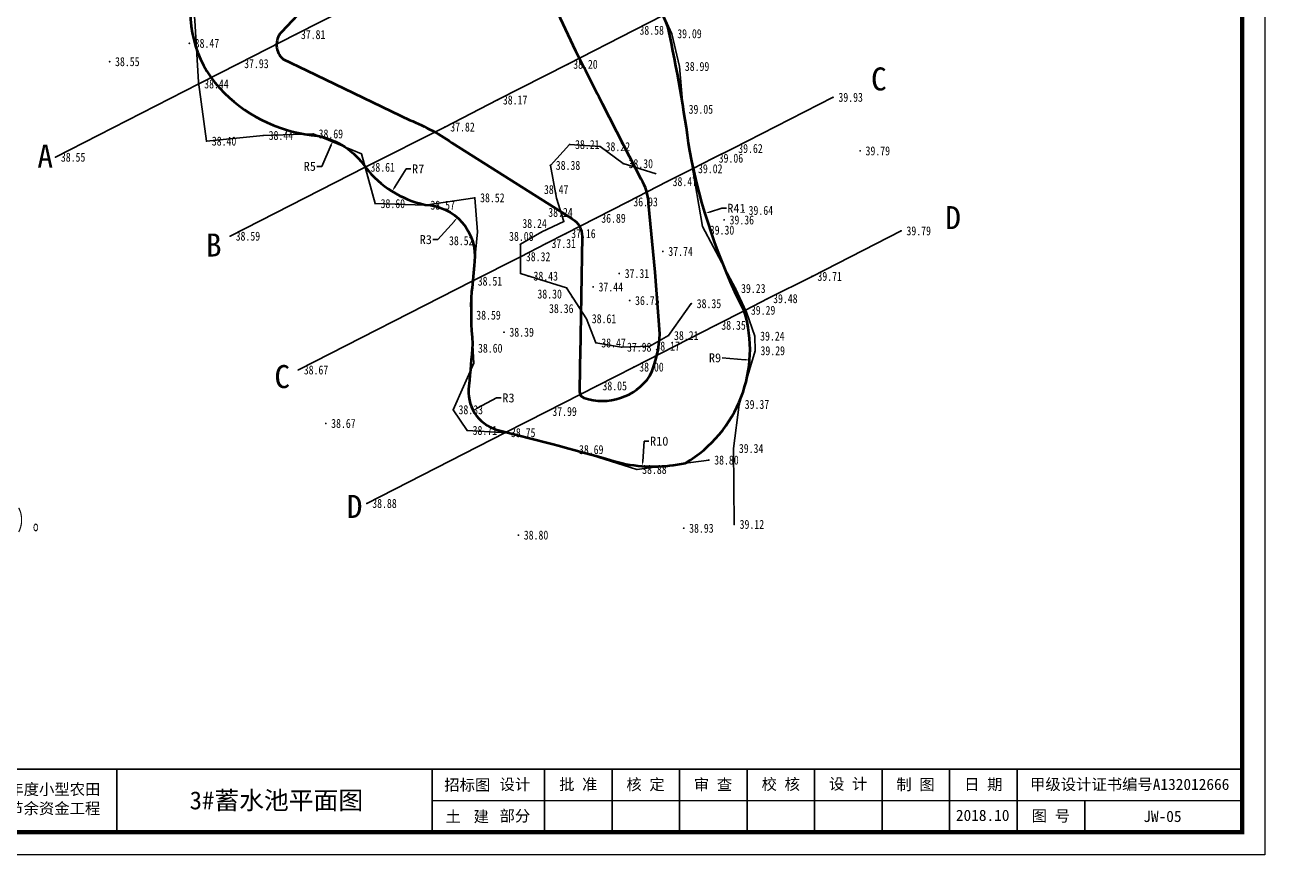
# Model space of a CAD drawing. Extents: x 555481 to 559434, y 3811529 to 3812446.
# Tile 6 of 37: x 555976 to 556060, y 3811689 to 3811744. Entities that reach past the tile are written whole.
import ezdxf
from ezdxf.enums import TextEntityAlignment as Align

# ---------------------------------------------------------------- set-up
doc = ezdxf.new("R2010")
doc.units = 0
doc.header["$LTSCALE"] = 0.5
doc.header["$PDSIZE"] = 0.2
doc.layers.get('0').update_dxf_attribs({"linetype": 'CONTINUOUS'})
doc.layers.get('Defpoints').update_dxf_attribs({"linetype": 'CONTINUOUS'})
for name, color, linetype in [('DMTZ', 8, 'CONTINUOUS'), ('GCD', 1, 'CONTINUOUS'), ('SXSS', 5, 'CONTINUOUS')]:
    doc.layers.add(name, color=color, linetype=linetype)
for name, color, linetype, lineweight in [('堤脚线', 2, 'CONTINUOUS', 40), ('文字', 7, 'CONTINUOUS', 13), ('标注半径', 7, 'CONTINUOUS', 40), ('设计断面', 4, 'CONTINUOUS', 40)]:
    doc.layers.add(name, color=color, linetype=linetype, lineweight=lineweight)
doc.styles.add('hz-e', font='hztxt_e.shx', dxfattribs={"width": 0.7, "height": 40, "bigfont": 'hztxt.shx'})
doc.styles.add('LYJFS', font='times.ttf', dxfattribs={"width": 0.7})
doc.styles.get("Standard").update_dxf_attribs({"font": 'rs.shx', "bigfont": 'hztxt.shx'})
doc.styles.add('宋体', font='txt')
doc.styles.add('正等线体', font='simhei.ttf')
doc.linetypes.add('10411', pattern='A,2,[150,AAA.SHX,S=1,R=0,X=0,Y=1],2,[151,AAA.SHX,S=1,R=0,X=0,Y=3],1e-11', length=4)
doc.dimstyles.get("Standard").update_dxf_attribs({"dimtxt": 0.18, "dimasz": 0.18, "dimexe": 0.18, "dimexo": 0.0625, "dimgap": 0.09, "dimtad": 0, "dimtih": 1, "dimtoh": 1, "dimdec": 4, "dimzin": 0, "dimdsep": 46, "dimtxsty": 'Standard', "dimcen": 0.09, "dimadec": 0, "dimazin": 0, "dimtfac": 1, "dimtdec": 4, "dimtofl": 0, "dimtmove": 0, "dimatfit": 3, "dimfxl": 0, "dimtolj": 1, "dimtzin": 0, "dimarcsym": 0})

# ---------------------------------------------------------------- blocks, each defined once
blk = doc.blocks.new('GC200')
at = {"linetype": 'Continuous', "const_width": 0.2, "flags": 128}
blk.add_lwpolyline([(-0.1, 0, 1), (0.1, 0, 1)], format="xyb", close=True, dxfattribs=at)
blk = doc.blocks.new('tk')
at = {"lineweight": 0}
for p, q in [((4200, 2970), (4200, 0)), ((4150, 120), (2350, 120)), ((4200, 0), (0, 0))]:
    blk.add_line(p, q, dxfattribs=at)
for p, q in [((1650, 190), (1650, 50)), ((2350, 190), (2350, 50)), ((2600, 190), (2600, 50)), ((2750, 190), (2750, 50)), ((2900, 190), (2900, 50)), ((3050, 190), (3050, 50)), ((3200, 190), (3200, 50)), ((3350, 190), (3350, 50)), ((3500, 190), (3500, 50)), ((3650, 190), (3650, 50)), ((3800, 120), (3800, 50))]:
    blk.add_line(p, q)
at = {"lineweight": 0, "const_width": 10}
blk.add_lwpolyline([(250, 2920), (4150, 2920), (4150, 50), (250, 50)], close=True, dxfattribs=at)
at = {"lineweight": 0, "const_width": 4}
blk.add_lwpolyline([(4150, 190), (250, 190)], dxfattribs=at)
at = {"style": 'LYJFS'}
for s, p in [('招标图', (2428.3, 155)), ('土   建', (2428.3, 85))]:
    blk.add_text(s, height=25, dxfattribs=at).set_placement(p, align=Align.MIDDLE_CENTER)
at = {"char_height": 25, "attachment_point": 5, "style": '宋体'}
for s, insert in [('设计', (2534, 155)), ('批 准', (2675, 155)), ('核 定', (2824.4, 154.7)), ('审 查', (2974.3, 154.7)), ('校 核', (3124.7, 155.4)), ('设 计', (3274.7, 155.9)), ('制 图', (3424.2, 154.8)), ('日 期', (3575, 155)), ('甲级设计证书编号A132012666', (3900, 155)), ('部分', (2534, 85)), ('2018.10', (3573.4, 87.3)), ('图 号', (3725, 85))]:
    blk.add_mtext(s, dxfattribs=dict(at, insert=insert))
blk = doc.blocks.new('tk1')
at = {"color": 0}
blk.add_blockref('tk', (0, 0), dxfattribs=at)
at = {"style": '宋体'}
for s, p in [('贾汪区2018年度小型农田', (1425.7, 146)), ('水利重点县节余资金工程', (1425.4, 103.5))]:
    blk.add_text(s, height=25, dxfattribs=at).set_placement(p, align=Align.MIDDLE)
blk = doc.blocks.new('*D65')
at = {"layer": 'Defpoints', "color": 0, "linetype": 'Continuous', "transparency": 16777216}
for p in [(556015.226, 3811722.429), (556023.989, 3811721.743)]:
    blk.add_point(p, dxfattribs=at)
at = {"layer": '标注半径', "color": 0, "linetype": 'Continuous', "lineweight": -2, "transparency": 16777216}
blk.add_line((556022.166, 3811721.886), (556023.69, 3811721.767), dxfattribs=at)
at = {"layer": '标注半径', "color": 0, "linetype": 'Continuous', "transparency": 16777216}
blk.add_solid([(556023.694, 3811721.817), (556023.686, 3811721.717), (556023.989, 3811721.743)], dxfattribs=at)
at = {"layer": '标注半径', "color": 0, "linetype": 'Continuous', "lineweight": -3, "transparency": 16777216, "insert": (556021.684, 3811721.886), "char_height": 0.6, "attachment_point": 5, "style": '宋体'}
blk.add_mtext('\\A1;R9', dxfattribs=at)
blk = doc.blocks.new('*D66')
at = {"layer": 'Defpoints', "color": 0, "linetype": 'Continuous', "transparency": 16777216}
for p in [(556007.901, 3811719.63), (556005.557, 3811718.387)]:
    blk.add_point(p, dxfattribs=at)
at = {"layer": '标注半径', "color": 0, "linetype": 'Continuous', "lineweight": -2, "transparency": 16777216}
for p, q in [((556007.114, 3811719.213), (556005.822, 3811718.527)), ((556007.436, 3811719.213), (556007.114, 3811719.213))]:
    blk.add_line(p, q, dxfattribs=at)
at = {"layer": '标注半径', "color": 0, "linetype": 'Continuous', "transparency": 16777216}
blk.add_solid([(556005.799, 3811718.572), (556005.846, 3811718.483), (556005.557, 3811718.387)], dxfattribs=at)
at = {"layer": '标注半径', "color": 0, "linetype": 'Continuous', "lineweight": -3, "transparency": 16777216, "insert": (556007.915, 3811719.213), "char_height": 0.6, "attachment_point": 5, "style": '宋体'}
blk.add_mtext('\\A1;R3', dxfattribs=at)
blk = doc.blocks.new('*D67')
at = {"layer": 'Defpoints', "color": 0, "linetype": 'Continuous', "transparency": 16777216}
for p in [(556017.569, 3811724.777), (556016.845, 3811714.667)]:
    blk.add_point(p, dxfattribs=at)
at = {"layer": '标注半径', "color": 0, "linetype": 'Continuous', "lineweight": -2, "transparency": 16777216}
for p, q in [((556016.964, 3811716.329), (556016.867, 3811714.966)), ((556017.264, 3811716.329), (556016.964, 3811716.329))]:
    blk.add_line(p, q, dxfattribs=at)
at = {"layer": '标注半径', "color": 0, "linetype": 'Continuous', "transparency": 16777216}
blk.add_solid([(556016.817, 3811714.97), (556016.917, 3811714.963), (556016.845, 3811714.667)], dxfattribs=at)
at = {"layer": '标注半径', "color": 0, "linetype": 'Continuous', "lineweight": -3, "transparency": 16777216, "insert": (556017.963, 3811716.329), "char_height": 0.6, "attachment_point": 5, "style": '宋体'}
blk.add_mtext('\\A1;R10', dxfattribs=at)
blk = doc.blocks.new('*D68')
at = {"layer": 'Defpoints', "color": 0, "linetype": 'Continuous', "transparency": 16777216}
for p in [(556004.507, 3811731.237), (556002.218, 3811728.648)]:
    blk.add_point(p, dxfattribs=at)
at = {"layer": '标注半径', "color": 0, "linetype": 'Continuous', "lineweight": -2, "transparency": 16777216}
for p, q in [((556003.212, 3811729.772), (556004.309, 3811731.013)), ((556002.885, 3811729.772), (556003.212, 3811729.772))]:
    blk.add_line(p, q, dxfattribs=at)
at = {"layer": '标注半径', "color": 0, "linetype": 'Continuous', "transparency": 16777216}
blk.add_solid([(556004.271, 3811731.046), (556004.346, 3811730.98), (556004.507, 3811731.237)], dxfattribs=at)
at = {"layer": '标注半径', "color": 0, "linetype": 'Continuous', "lineweight": -3, "transparency": 16777216, "insert": (556002.406, 3811729.772), "char_height": 0.6, "attachment_point": 5, "style": '宋体'}
blk.add_mtext('\\A1;R3', dxfattribs=at)
blk = doc.blocks.new('*D69')
at = {"layer": 'Defpoints', "color": 0, "linetype": 'Continuous', "transparency": 16777216}
for p in [(555996.224, 3811736.378), (555994.194, 3811731.707)]:
    blk.add_point(p, dxfattribs=at)
at = {"layer": '标注半径', "color": 0, "linetype": 'Continuous', "lineweight": -2, "transparency": 16777216}
for p, q in [((555995.475, 3811734.655), (555996.104, 3811736.103)), ((555995.153, 3811734.655), (555995.475, 3811734.655))]:
    blk.add_line(p, q, dxfattribs=at)
at = {"layer": '标注半径', "color": 0, "linetype": 'Continuous', "transparency": 16777216}
blk.add_solid([(555996.058, 3811736.122), (555996.15, 3811736.083), (555996.224, 3811736.378)], dxfattribs=at)
at = {"layer": '标注半径', "color": 0, "linetype": 'Continuous', "lineweight": -3, "transparency": 16777216, "insert": (555994.674, 3811734.655), "char_height": 0.6, "attachment_point": 5, "style": '宋体'}
blk.add_mtext('\\A1;R5', dxfattribs=at)
blk = doc.blocks.new('*D91')
at = {"layer": 'Defpoints', "color": 0, "linetype": 'Continuous', "transparency": 16777216}
for p in [(556060.053, 3811743.366), (556021.023, 3811731.525)]:
    blk.add_point(p, dxfattribs=at)
at = {"layer": '标注半径', "color": 0, "linetype": 'Continuous', "lineweight": -2, "transparency": 16777216}
for p, q in [((556022.139, 3811731.864), (556021.31, 3811731.612)), ((556022.439, 3811731.864), (556022.139, 3811731.864))]:
    blk.add_line(p, q, dxfattribs=at)
at = {"layer": '标注半径', "color": 0, "linetype": 'Continuous', "transparency": 16777216}
blk.add_solid([(556021.295, 3811731.66), (556021.324, 3811731.565), (556021.023, 3811731.525)], dxfattribs=at)
at = {"layer": '标注半径', "color": 0, "linetype": 'Continuous', "lineweight": -3, "transparency": 16777216, "insert": (556023.115, 3811731.864), "char_height": 0.6, "attachment_point": 5, "style": '宋体'}
blk.add_mtext('\\A1;R41', dxfattribs=at)
blk = doc.blocks.new('*D92')
at = {"layer": 'Defpoints', "color": 0, "linetype": 'Continuous', "transparency": 16777216}
for p in [(556003.78, 3811738.769), (556000.157, 3811732.993)]:
    blk.add_point(p, dxfattribs=at)
at = {"layer": '标注半径', "color": 0, "linetype": 'Continuous', "lineweight": -2, "transparency": 16777216}
for p, q in [((556001.094, 3811734.488), (556000.316, 3811733.248)), ((556001.415, 3811734.488), (556001.094, 3811734.488))]:
    blk.add_line(p, q, dxfattribs=at)
at = {"layer": '标注半径', "color": 0, "linetype": 'Continuous', "transparency": 16777216}
blk.add_solid([(556000.274, 3811733.274), (556000.359, 3811733.221), (556000.157, 3811732.993)], dxfattribs=at)
at = {"layer": '标注半径', "color": 0, "linetype": 'Continuous', "lineweight": -3, "transparency": 16777216, "insert": (556001.896, 3811734.488), "char_height": 0.6, "attachment_point": 5, "style": '宋体'}
blk.add_mtext('\\A1;R7', dxfattribs=at)

msp = doc.modelspace()

# ---------------------------------------------------------------- linework, layer by layer
at = {"linetype": 'Continuous', "flags": 128}
for points, elevation in [([(555977.72129, 3811735.27002), (555987.2745, 3811740.15818), (555989.93826, 3811741.51017), (555993.71972, 3811743.44691), (555998.93333, 3811746.10863), (556002.63694, 3811747.99458), (556008.54913, 3811751.01528), (556014.08684, 3811753.83803), (556020.44754, 3811757.08983)], 38.547), ([(555989.37115, 3811730.00556), (555998.35585, 3811734.5992), (556003.67536, 3811737.28298), (556007.18148, 3811739.08419), (556011.87014, 3811741.4666), (556016.28465, 3811743.73609), (556018.24291, 3811744.73301), (556020.08035, 3811745.66797), (556025.01087, 3811748.18211)], 38.589), ([(555993.91082, 3811721.08391), (556005.50392, 3811727.00322), (556008.71466, 3811728.63518), (556010.42195, 3811729.513), (556011.73648, 3811730.17268), (556013.73918, 3811731.19814), (556015.87724, 3811732.2922), (556018.495, 3811733.64358), (556020.18906, 3811734.50229), (556021.5655, 3811735.20531), (556022.87036, 3811735.85158), (556029.54769, 3811739.26459)], 38.671), ([(555998.47456, 3811712.18058), (556007.72123, 3811716.90102), (556010.47754, 3811718.31266), (556013.81906, 3811720.02101), (556016.26974, 3811721.27589), (556021.73961, 3811724.06281), (556023.71077, 3811725.06355), (556025.19348, 3811725.83854), (556028.14762, 3811727.32449), (556034.08237, 3811730.35855)], 38.877)]:
    msp.add_lwpolyline(points, dxfattribs=dict(at, elevation=elevation))
at = {"layer": 'DMTZ', "linetype": '10411', "flags": 128}
for points, elevation in [([(555986.137, 3811757.062), (555986.165, 3811752.53), (555986.666, 3811748.251), (555987.003, 3811744.396), (555987.265, 3811740.27), (555987.783, 3811736.343), (555991.571, 3811736.722), (555994.898, 3811736.825), (555998.113, 3811735.499), (555999.029, 3811732.177), (556002.354, 3811732.072), (556005.665, 3811732.562), (556005.854, 3811730.301), (556005.376, 3811725.46), (556005.599, 3811721.531), (556004.226, 3811718.43), (556005.164, 3811717.05), (556007.825, 3811716.898), (556012.256, 3811715.772), (556016.467, 3811714.448), (556021.268, 3811715.073)], 38.799), ([(556022.962, 3811710.784), (556022.912, 3811715.845), (556023.301, 3811718.785), (556024.353, 3811722.367), (556024.329, 3811723.34), (556023.773, 3811724.936), (556023.057, 3811726.516), (556020.852, 3811730.655), (556020.125, 3811734.927), (556019.562, 3811738.466), (556019.311, 3811741.323), (556018.804, 3811743.506), (556017.001, 3811747.502), (556014.569, 3811752.986), (556012.126, 3811757.14)], 39.292)]:
    msp.add_lwpolyline(points, dxfattribs=dict(at, elevation=elevation))
at = {"layer": 'SXSS', "linetype": '10411', "ltscale": 0.5, "elevation": 38.471, "flags": 128}
msp.add_lwpolyline([(556017.761, 3811734.155), (556015.556, 3811734.841), (556014.028, 3811735.973), (556011.992, 3811736.115), (556010.708, 3811734.727), (556011.122, 3811732.536), (556011.605, 3811730.99), (556010.134, 3811730.284), (556008.707, 3811729.463), (556008.717, 3811727.511), (556011.79, 3811726.556), (556013.11, 3811724.498), (556013.742, 3811722.884), (556015.455, 3811722.602), (556017.348, 3811722.674), (556018.589, 3811723.375), (556020.102, 3811725.504)], dxfattribs=at)
at = {"layer": '堤脚线', "linetype": 'Continuous', "elevation": 38.62574, "flags": 128}
msp.add_lwpolyline([(555994.20508, 3811745.12982), (555992.78445, 3811743.6182, 0.4188873), (555992.90062, 3811741.79664), (555992.90062, 3811741.79664), (555994.47435, 3811741.04083), (556001.33296, 3811737.74687, -0.0580843), (556004.31685, 3811736.11458), (556012.16193, 3811731.15627, -0.2733613), (556012.81886, 3811729.98513), (556012.68768, 3811722.06413), (556012.6792, 3811721.55199, 0.00033406), (556012.65247, 3811719.92027), (556012.64947, 3811719.75104, 0.19554974), (556012.75384, 3811719.34254), (556012.93923, 3811719.22162, 0.33393301), (556017.34459, 3811720.68043), (556017.34459, 3811720.68043, 0.10136344), (556017.9967, 3811723.49796), (556017.68843, 3811727.61127), (556017.68843, 3811727.61127), (556017.25767, 3811732.19731, 0.1231219), (556016.76136, 3811733.79559), (556015.61116, 3811736.0421), (556014.18577, 3811738.82613, -0.00128665), (556012.39467, 3811742.33684), (556010.86642, 3811745.61694)], format="xyb", dxfattribs=at)
at = {"layer": '设计断面', "linetype": 'Continuous', "flags": 128}
msp.add_lwpolyline([(555999.44744, 3811754.24986), (555995.30028, 3811753.13359, 0.10900713), (555988.62263, 3811749.65636, 0.19289831), (555986.8345, 3811746.3235, 0.24941223), (555988.97679, 3811739.54752, 0.17650811), (555995.20566, 3811736.69811, -0.19408399), (555998.38585, 3811734.5992, 0.17733408), (556002.354, 3811732.102, -0.4318326), (556005.65699, 3811728.30572, -0.0037317), (556005.45983, 3811726.309, 0.03810847), (556005.52547, 3811722.82656, -0.00367009), (556005.27808, 3811720.03004, 0.37460843), (556007.14621, 3811717.08713, -0.00908086), (556015.48441, 3811714.85802, 0.10543018), (556019.71188, 3811714.87042, 0.34653272), (556023.62518, 3811725.0201, -0.06946851), (556019.99337, 3811735.69865, 0.01972429), (556018.55971, 3811743.89286, 0.00422967), (556016.27064, 3811749.62401, 0.036136), (556014.05806, 3811753.82336, 0.37888832), (556004.457, 3811756.1695), (555999.44744, 3811754.24986)], format="xyb", dxfattribs=at)

# ---------------------------------------------------------------- block references
at = {"linetype": 'Continuous', "xscale": 0.03000000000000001, "yscale": 0.03000000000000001, "zscale": 0.03000000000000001}
msp.add_blockref('tk1', (555932.32154, 3811688.75402), dxfattribs=at)
at = {"layer": 'GCD', "linetype": 'Continuous'}
ref = msp.add_blockref('GC200', (555993.71972, 3811743.44691, 37.811), dxfattribs=dict(at, xscale=0.3, yscale=0.3, zscale=0.3))
ref.add_attrib('height', '37.81', dxfattribs={"linetype": 'Continuous', "height": 0.6, "style": '正等线体', "width": 0.8}).set_placement((555994.07972, 3811743.44691, 37.811), align=Align.MIDDLE_LEFT)
ref = msp.add_blockref('GC200', (556016.28465, 3811743.73609, 38.578), dxfattribs=dict(at, xscale=0.3, yscale=0.3, zscale=0.3))
ref.add_attrib('height', '38.58', dxfattribs={"linetype": 'Continuous', "height": 0.6, "style": '正等线体', "width": 0.8}).set_placement((556016.64465, 3811743.73609, 38.578), align=Align.MIDDLE_LEFT)
ref = msp.add_blockref('GC200', (556018.804, 3811743.506, 39.093), dxfattribs=dict(at, xscale=0.3, yscale=0.3, zscale=0.3))
ref.add_attrib('height', '39.09', dxfattribs={"linetype": 'Continuous', "height": 0.6, "style": '正等线体', "width": 0.8}).set_placement((556019.164, 3811743.506, 39.093), align=Align.MIDDLE_LEFT)
ref = msp.add_blockref('GC200', (555986.642, 3811742.865, 38.471), dxfattribs=dict(at, xscale=0.3, yscale=0.3, zscale=0.3))
ref.add_attrib('height', '38.47', dxfattribs={"linetype": 'Continuous', "height": 0.6, "style": '正等线体', "width": 0.8}).set_placement((555987.002, 3811742.865, 38.471), align=Align.MIDDLE_LEFT)
ref = msp.add_blockref('GC200', (555981.334, 3811741.643, 38.547), dxfattribs=dict(at, xscale=0.3, yscale=0.3, zscale=0.3))
ref.add_attrib('height', '38.55', dxfattribs={"linetype": 'Continuous', "height": 0.6, "style": '正等线体', "width": 0.8}).set_placement((555981.694, 3811741.643, 38.547), align=Align.MIDDLE_LEFT)
ref = msp.add_blockref('GC200', (555989.93826, 3811741.51017, 37.933), dxfattribs=dict(at, xscale=0.3, yscale=0.3, zscale=0.3))
ref.add_attrib('height', '37.93', dxfattribs={"linetype": 'Continuous', "height": 0.6, "style": '正等线体', "width": 0.8}).set_placement((555990.29826, 3811741.51017, 37.933), align=Align.MIDDLE_LEFT)
ref = msp.add_blockref('GC200', (556011.87014, 3811741.4666, 38.197), dxfattribs=dict(at, xscale=0.3, yscale=0.3, zscale=0.3))
ref.add_attrib('height', '38.20', dxfattribs={"linetype": 'Continuous', "height": 0.6, "style": '正等线体', "width": 0.8}).set_placement((556012.23014, 3811741.4666, 38.197), align=Align.MIDDLE_LEFT)
ref = msp.add_blockref('GC200', (556019.311, 3811741.323, 38.992), dxfattribs=dict(at, xscale=0.3, yscale=0.3, zscale=0.3))
ref.add_attrib('height', '38.99', dxfattribs={"linetype": 'Continuous', "height": 0.6, "style": '正等线体', "width": 0.8}).set_placement((556019.671, 3811741.323, 38.992), align=Align.MIDDLE_LEFT)
ref = msp.add_blockref('GC200', (555987.2745, 3811740.15818, 38.438), dxfattribs=dict(at, xscale=0.3, yscale=0.3, zscale=0.3))
ref.add_attrib('height', '38.44', dxfattribs={"linetype": 'Continuous', "height": 0.6, "style": '正等线体', "width": 0.8}).set_placement((555987.6345, 3811740.15818, 38.438), align=Align.MIDDLE_LEFT)
ref = msp.add_blockref('GC200', (556007.18148, 3811739.08419, 38.171), dxfattribs=dict(at, xscale=0.3, yscale=0.3, zscale=0.3))
ref.add_attrib('height', '38.17', dxfattribs={"linetype": 'Continuous', "height": 0.6, "style": '正等线体', "width": 0.8}).set_placement((556007.54148, 3811739.08419, 38.171), align=Align.MIDDLE_LEFT)
ref = msp.add_blockref('GC200', (556029.54769, 3811739.26459, 39.93), dxfattribs=dict(at, xscale=0.3, yscale=0.3, zscale=0.3))
ref.add_attrib('height', '39.93', dxfattribs={"linetype": 'Continuous', "height": 0.6, "style": '正等线体', "width": 0.8}).set_placement((556029.90769, 3811739.26459, 39.93), align=Align.MIDDLE_LEFT)
ref = msp.add_blockref('GC200', (556019.562, 3811738.466, 39.053), dxfattribs=dict(at, xscale=0.3, yscale=0.3, zscale=0.3))
ref.add_attrib('height', '39.05', dxfattribs={"linetype": 'Continuous', "height": 0.6, "style": '正等线体', "width": 0.8}).set_placement((556019.922, 3811738.466, 39.053), align=Align.MIDDLE_LEFT)
ref = msp.add_blockref('GC200', (556003.67536, 3811737.28298, 37.817), dxfattribs=dict(at, xscale=0.3, yscale=0.3, zscale=0.3))
ref.add_attrib('height', '37.82', dxfattribs={"linetype": 'Continuous', "height": 0.6, "style": '正等线体', "width": 0.8}).set_placement((556004.03536, 3811737.28298, 37.817), align=Align.MIDDLE_LEFT)
ref = msp.add_blockref('GC200', (555987.783, 3811736.343, 38.404), dxfattribs=dict(at, xscale=0.3, yscale=0.3, zscale=0.3))
ref.add_attrib('height', '38.40', dxfattribs={"linetype": 'Continuous', "height": 0.6, "style": '正等线体', "width": 0.8}).set_placement((555988.143, 3811736.343, 38.404), align=Align.MIDDLE_LEFT)
ref = msp.add_blockref('GC200', (555991.571, 3811736.722, 38.439), dxfattribs=dict(at, xscale=0.3, yscale=0.3, zscale=0.3))
ref.add_attrib('height', '38.44', dxfattribs={"linetype": 'Continuous', "height": 0.6, "style": '正等线体', "width": 0.8}).set_placement((555991.931, 3811736.722, 38.439), align=Align.MIDDLE_LEFT)
ref = msp.add_blockref('GC200', (555994.898, 3811736.825, 38.688), dxfattribs=dict(at, xscale=0.3, yscale=0.3, zscale=0.3))
ref.add_attrib('height', '38.69', dxfattribs={"linetype": 'Continuous', "height": 0.6, "style": '正等线体', "width": 0.8}).set_placement((555995.258, 3811736.825, 38.688), align=Align.MIDDLE_LEFT)
ref = msp.add_blockref('GC200', (556011.992, 3811736.115, 38.213), dxfattribs=dict(at, xscale=0.3, yscale=0.3, zscale=0.3))
ref.add_attrib('height', '38.21', dxfattribs={"linetype": 'Continuous', "height": 0.6, "style": '正等线体', "width": 0.8}).set_placement((556012.352, 3811736.115, 38.213), align=Align.MIDDLE_LEFT)
ref = msp.add_blockref('GC200', (556014.028, 3811735.973, 38.22), dxfattribs=dict(at, xscale=0.3, yscale=0.3, zscale=0.3))
ref.add_attrib('height', '38.22', dxfattribs={"linetype": 'Continuous', "height": 0.6, "style": '正等线体', "width": 0.8}).set_placement((556014.388, 3811735.973, 38.22), align=Align.MIDDLE_LEFT)
ref = msp.add_blockref('GC200', (556022.87036, 3811735.85158, 39.615), dxfattribs=dict(at, xscale=0.3, yscale=0.3, zscale=0.3))
ref.add_attrib('height', '39.62', dxfattribs={"linetype": 'Continuous', "height": 0.6, "style": '正等线体', "width": 0.8}).set_placement((556023.23036, 3811735.85158, 39.615), align=Align.MIDDLE_LEFT)
ref = msp.add_blockref('GC200', (556031.35663, 3811735.69338, 39.794), dxfattribs=dict(at, xscale=0.3, yscale=0.3, zscale=0.3))
ref.add_attrib('height', '39.79', dxfattribs={"linetype": 'Continuous', "height": 0.6, "style": '正等线体', "width": 0.8}).set_placement((556031.71663, 3811735.69338, 39.794), align=Align.MIDDLE_LEFT)
ref = msp.add_blockref('GC200', (555977.72129, 3811735.27002, 38.547), dxfattribs=dict(at, xscale=0.2999999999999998, yscale=0.2999999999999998, zscale=0.2999999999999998))
ref.add_attrib('height', '38.55', dxfattribs={"linetype": 'Continuous', "height": 0.6, "style": '正等线体', "width": 0.8}).set_placement((555978.08129, 3811735.27002, 38.547), align=Align.MIDDLE_LEFT)
ref = msp.add_blockref('GC200', (555998.35585, 3811734.5992, 38.608), dxfattribs=dict(at, xscale=0.3, yscale=0.3, zscale=0.3))
ref.add_attrib('height', '38.61', dxfattribs={"linetype": 'Continuous', "height": 0.6, "style": '正等线体', "width": 0.8}).set_placement((555998.71585, 3811734.5992, 38.608), align=Align.MIDDLE_LEFT)
ref = msp.add_blockref('GC200', (556010.708, 3811734.727, 38.379), dxfattribs=dict(at, xscale=0.3, yscale=0.3, zscale=0.3))
ref.add_attrib('height', '38.38', dxfattribs={"linetype": 'Continuous', "height": 0.6, "style": '正等线体', "width": 0.8}).set_placement((556011.068, 3811734.727, 38.379), align=Align.MIDDLE_LEFT)
ref = msp.add_blockref('GC200', (556015.556, 3811734.841, 38.3), dxfattribs=dict(at, xscale=0.3, yscale=0.3, zscale=0.3))
ref.add_attrib('height', '38.30', dxfattribs={"linetype": 'Continuous', "height": 0.6, "style": '正等线体', "width": 0.8}).set_placement((556015.916, 3811734.841, 38.3), align=Align.MIDDLE_LEFT)
ref = msp.add_blockref('GC200', (556020.18906, 3811734.50229, 39.024), dxfattribs=dict(at, xscale=0.3, yscale=0.3, zscale=0.3))
ref.add_attrib('height', '39.02', dxfattribs={"linetype": 'Continuous', "height": 0.6, "style": '正等线体', "width": 0.8}).set_placement((556020.54906, 3811734.50229, 39.024), align=Align.MIDDLE_LEFT)
ref = msp.add_blockref('GC200', (556021.5655, 3811735.20531, 39.062), dxfattribs=dict(at, xscale=0.3, yscale=0.3, zscale=0.3))
ref.add_attrib('height', '39.06', dxfattribs={"linetype": 'Continuous', "height": 0.6, "style": '正等线体', "width": 0.8}).set_placement((556021.9255, 3811735.20531, 39.062), align=Align.MIDDLE_LEFT)
ref = msp.add_blockref('GC200', (556011.122, 3811732.536, 38.47), dxfattribs=dict(at, xscale=0.3, yscale=0.3, zscale=0.3))
ref.add_attrib('height', '38.47', dxfattribs={"linetype": 'Continuous', "height": 0.6, "style": '正等线体', "width": 0.8}).set_placement((556010.27911, 3811733.11369, 38.47), align=Align.MIDDLE_LEFT)
ref = msp.add_blockref('GC200', (556018.495, 3811733.64358, 38.471), dxfattribs=dict(at, xscale=0.3, yscale=0.3, zscale=0.3))
ref.add_attrib('height', '38.47', dxfattribs={"linetype": 'Continuous', "height": 0.6, "style": '正等线体', "width": 0.8}).set_placement((556018.855, 3811733.64358, 38.471), align=Align.MIDDLE_LEFT)
ref = msp.add_blockref('GC200', (555999.029, 3811732.177, 38.6), dxfattribs=dict(at, xscale=0.3, yscale=0.3, zscale=0.3))
ref.add_attrib('height', '38.60', dxfattribs={"linetype": 'Continuous', "height": 0.6, "style": '正等线体', "width": 0.8}).set_placement((555999.389, 3811732.177, 38.6), align=Align.MIDDLE_LEFT)
ref = msp.add_blockref('GC200', (556002.354, 3811732.072, 38.571), dxfattribs=dict(at, xscale=0.3, yscale=0.3, zscale=0.3))
ref.add_attrib('height', '38.57', dxfattribs={"linetype": 'Continuous', "height": 0.6, "style": '正等线体', "width": 0.8}).set_placement((556002.714, 3811732.072, 38.571), align=Align.MIDDLE_LEFT)
ref = msp.add_blockref('GC200', (556005.665, 3811732.562, 38.516), dxfattribs=dict(at, xscale=0.3, yscale=0.3, zscale=0.3))
ref.add_attrib('height', '38.52', dxfattribs={"linetype": 'Continuous', "height": 0.6, "style": '正等线体', "width": 0.8}).set_placement((556006.025, 3811732.562, 38.516), align=Align.MIDDLE_LEFT)
ref = msp.add_blockref('GC200', (556015.87724, 3811732.2922, 36.932), dxfattribs=dict(at, xscale=0.3, yscale=0.3, zscale=0.3))
ref.add_attrib('height', '36.93', dxfattribs={"linetype": 'Continuous', "height": 0.6, "style": '正等线体', "width": 0.8}).set_placement((556016.23724, 3811732.2922, 36.932), align=Align.MIDDLE_LEFT)
ref = msp.add_blockref('GC200', (556011.605, 3811730.99, 38.243), dxfattribs=dict(at, xscale=0.3, yscale=0.3, zscale=0.3))
ref.add_attrib('height', '38.24', dxfattribs={"linetype": 'Continuous', "height": 0.6, "style": '正等线体', "width": 0.8}).set_placement((556010.56553, 3811731.59185, 38.243), align=Align.MIDDLE_LEFT)
ref = msp.add_blockref('GC200', (556013.73918, 3811731.19814, 36.887), dxfattribs=dict(at, xscale=0.3, yscale=0.3, zscale=0.3))
ref.add_attrib('height', '36.89', dxfattribs={"linetype": 'Continuous', "height": 0.6, "style": '正等线体', "width": 0.8}).set_placement((556014.09918, 3811731.19814, 36.887), align=Align.MIDDLE_LEFT)
ref = msp.add_blockref('GC200', (556023.55936, 3811731.72175, 39.636), dxfattribs=dict(at, xscale=0.3, yscale=0.3, zscale=0.3))
ref.add_attrib('height', '39.64', dxfattribs={"linetype": 'Continuous', "height": 0.6, "style": '正等线体', "width": 0.8}).set_placement((556023.91936, 3811731.72175, 39.636), align=Align.MIDDLE_LEFT)
ref = msp.add_blockref('GC200', (556010.134, 3811730.284, 38.242), dxfattribs=dict(at, xscale=0.3, yscale=0.3, zscale=0.3))
ref.add_attrib('height', '38.24', dxfattribs={"linetype": 'Continuous', "height": 0.6, "style": '正等线体', "width": 0.8}).set_placement((556008.8405, 3811730.85099, 38.242), align=Align.MIDDLE_LEFT)
ref = msp.add_blockref('GC200', (556020.97339, 3811730.40734, 39.297), dxfattribs=dict(at, xscale=0.3, yscale=0.3, zscale=0.3))
ref.add_attrib('height', '39.30', dxfattribs={"linetype": 'Continuous', "height": 0.6, "style": '正等线体', "width": 0.8}).set_placement((556021.33339, 3811730.40734, 39.297), align=Align.MIDDLE_LEFT)
ref = msp.add_blockref('GC200', (556022.29056, 3811731.08693, 39.357), dxfattribs=dict(at, xscale=0.3, yscale=0.3, zscale=0.3))
ref.add_attrib('height', '39.36', dxfattribs={"linetype": 'Continuous', "height": 0.6, "style": '正等线体', "width": 0.8}).set_placement((556022.65056, 3811731.08693, 39.357), align=Align.MIDDLE_LEFT)
ref = msp.add_blockref('GC200', (556034.08237, 3811730.35855, 39.794), dxfattribs=dict(at, xscale=0.2999999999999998, yscale=0.2999999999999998, zscale=0.2999999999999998))
ref.add_attrib('height', '39.79', dxfattribs={"linetype": 'Continuous', "height": 0.6, "style": '正等线体', "width": 0.8}).set_placement((556034.44237, 3811730.35855, 39.794), align=Align.MIDDLE_LEFT)
ref = msp.add_blockref('GC200', (555989.37115, 3811730.00556, 38.589), dxfattribs=dict(at, xscale=0.3, yscale=0.3, zscale=0.3))
ref.add_attrib('height', '38.59', dxfattribs={"linetype": 'Continuous', "height": 0.6, "style": '正等线体', "width": 0.8}).set_placement((555989.73115, 3811730.00556, 38.589), align=Align.MIDDLE_LEFT)
ref = msp.add_blockref('GC200', (556005.854, 3811730.301, 38.523), dxfattribs=dict(at, xscale=0.3, yscale=0.3, zscale=0.3))
ref.add_attrib('height', '38.52', dxfattribs={"linetype": 'Continuous', "height": 0.6, "style": '正等线体', "width": 0.8}).set_placement((556003.95088, 3811729.70175, 38.523), align=Align.MIDDLE_LEFT)
ref = msp.add_blockref('GC200', (556008.707, 3811729.463, 38.078), dxfattribs=dict(at, xscale=0.3, yscale=0.3, zscale=0.3))
ref.add_attrib('height', '38.08', dxfattribs={"linetype": 'Continuous', "height": 0.6, "style": '正等线体', "width": 0.8}).set_placement((556007.95497, 3811729.99157, 38.078), align=Align.MIDDLE_LEFT)
ref = msp.add_blockref('GC200', (556010.42195, 3811729.513, 37.308), dxfattribs=dict(at, xscale=0.2999999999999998, yscale=0.2999999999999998, zscale=0.2999999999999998))
ref.add_attrib('height', '37.31', dxfattribs={"linetype": 'Continuous', "height": 0.6, "style": '正等线体', "width": 0.8}).set_placement((556010.78195, 3811729.513, 37.308), align=Align.MIDDLE_LEFT)
ref = msp.add_blockref('GC200', (556011.73648, 3811730.17268, 37.16), dxfattribs=dict(at, xscale=0.2999999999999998, yscale=0.2999999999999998, zscale=0.2999999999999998))
ref.add_attrib('height', '37.16', dxfattribs={"linetype": 'Continuous', "height": 0.6, "style": '正等线体', "width": 0.8}).set_placement((556012.09648, 3811730.17268, 37.16), align=Align.MIDDLE_LEFT)
ref = msp.add_blockref('GC200', (556008.71466, 3811728.63518, 38.319), dxfattribs=dict(at, xscale=0.3, yscale=0.3, zscale=0.3))
ref.add_attrib('height', '38.32', dxfattribs={"linetype": 'Continuous', "height": 0.6, "style": '正等线体', "width": 0.8}).set_placement((556009.07466, 3811728.63518, 38.319), align=Align.MIDDLE_LEFT)
ref = msp.add_blockref('GC200', (556018.20933, 3811728.98811, 37.737), dxfattribs=dict(at, xscale=0.3, yscale=0.3, zscale=0.3))
ref.add_attrib('height', '37.74', dxfattribs={"linetype": 'Continuous', "height": 0.6, "style": '正等线体', "width": 0.8}).set_placement((556018.56933, 3811728.98811, 37.737), align=Align.MIDDLE_LEFT)
ref = msp.add_blockref('GC200', (556005.50392, 3811727.00322, 38.512), dxfattribs=dict(at, xscale=0.3, yscale=0.3, zscale=0.3))
ref.add_attrib('height', '38.51', dxfattribs={"linetype": 'Continuous', "height": 0.6, "style": '正等线体', "width": 0.8}).set_placement((556005.86392, 3811727.00322, 38.512), align=Align.MIDDLE_LEFT)
ref = msp.add_blockref('GC200', (556009.22398, 3811727.34022, 38.426), dxfattribs=dict(at, xscale=0.3, yscale=0.3, zscale=0.3))
ref.add_attrib('height', '38.43', dxfattribs={"linetype": 'Continuous', "height": 0.6, "style": '正等线体', "width": 0.8}).set_placement((556009.58398, 3811727.34022, 38.426), align=Align.MIDDLE_LEFT)
ref = msp.add_blockref('GC200', (556015.29888, 3811727.51357, 37.308), dxfattribs=dict(at, xscale=0.3, yscale=0.3, zscale=0.3))
ref.add_attrib('height', '37.31', dxfattribs={"linetype": 'Continuous', "height": 0.6, "style": '正等线体', "width": 0.8}).set_placement((556015.65888, 3811727.51357, 37.308), align=Align.MIDDLE_LEFT)
ref = msp.add_blockref('GC200', (556028.14762, 3811727.32449, 39.708), dxfattribs=dict(at, xscale=0.3, yscale=0.3, zscale=0.3))
ref.add_attrib('height', '39.71', dxfattribs={"linetype": 'Continuous', "height": 0.6, "style": '正等线体', "width": 0.8}).set_placement((556028.50762, 3811727.32449, 39.708), align=Align.MIDDLE_LEFT)
ref = msp.add_blockref('GC200', (556011.79, 3811726.556, 38.295), dxfattribs=dict(at, xscale=0.3, yscale=0.3, zscale=0.3))
ref.add_attrib('height', '38.30', dxfattribs={"linetype": 'Continuous', "height": 0.6, "style": '正等线体', "width": 0.8}).set_placement((556009.84391, 3811726.14503, 38.295), align=Align.MIDDLE_LEFT)
ref = msp.add_blockref('GC200', (556013.5569, 3811726.61732, 37.435), dxfattribs=dict(at, xscale=0.3, yscale=0.3, zscale=0.3))
ref.add_attrib('height', '37.44', dxfattribs={"linetype": 'Continuous', "height": 0.6, "style": '正等线体', "width": 0.8}).set_placement((556013.9169, 3811726.61732, 37.435), align=Align.MIDDLE_LEFT)
ref = msp.add_blockref('GC200', (556023.057, 3811726.516, 39.229), dxfattribs=dict(at, xscale=0.3, yscale=0.3, zscale=0.3))
ref.add_attrib('height', '39.23', dxfattribs={"linetype": 'Continuous', "height": 0.6, "style": '正等线体', "width": 0.8}).set_placement((556023.417, 3811726.516, 39.229), align=Align.MIDDLE_LEFT)
ref = msp.add_blockref('GC200', (556012.17356, 3811725.9182, 38.355), dxfattribs=dict(at, xscale=0.3, yscale=0.3, zscale=0.3))
ref.add_attrib('height', '38.36', dxfattribs={"linetype": 'Continuous', "height": 0.6, "style": '正等线体', "width": 0.8}).set_placement((556010.61817, 3811725.17558, 38.355), align=Align.MIDDLE_LEFT)
ref = msp.add_blockref('GC200', (556015.994, 3811725.71, 36.745), dxfattribs=dict(at, xscale=0.3, yscale=0.3, zscale=0.3))
ref.add_attrib('height', '36.75', dxfattribs={"linetype": 'Continuous', "height": 0.6, "style": '正等线体', "width": 0.8}).set_placement((556016.354, 3811725.71, 36.745), align=Align.MIDDLE_LEFT)
ref = msp.add_blockref('GC200', (556020.102, 3811725.504, 38.351), dxfattribs=dict(at, xscale=0.3, yscale=0.3, zscale=0.3))
ref.add_attrib('height', '38.35', dxfattribs={"linetype": 'Continuous', "height": 0.6, "style": '正等线体', "width": 0.8}).set_placement((556020.462, 3811725.504, 38.351), align=Align.MIDDLE_LEFT)
ref = msp.add_blockref('GC200', (556025.19348, 3811725.83854, 39.484), dxfattribs=dict(at, xscale=0.3, yscale=0.3, zscale=0.3))
ref.add_attrib('height', '39.48', dxfattribs={"linetype": 'Continuous', "height": 0.6, "style": '正等线体', "width": 0.8}).set_placement((556025.55348, 3811725.83854, 39.484), align=Align.MIDDLE_LEFT)
ref = msp.add_blockref('GC200', (556005.40879, 3811724.73621, 38.592), dxfattribs=dict(at, xscale=0.3, yscale=0.3, zscale=0.3))
ref.add_attrib('height', '38.59', dxfattribs={"linetype": 'Continuous', "height": 0.6, "style": '正等线体', "width": 0.8}).set_placement((556005.76879, 3811724.73621, 38.592), align=Align.MIDDLE_LEFT)
ref = msp.add_blockref('GC200', (556013.11, 3811724.498, 38.608), dxfattribs=dict(at, xscale=0.3, yscale=0.3, zscale=0.3))
ref.add_attrib('height', '38.61', dxfattribs={"linetype": 'Continuous', "height": 0.6, "style": '正等线体', "width": 0.8}).set_placement((556013.47, 3811724.498, 38.608), align=Align.MIDDLE_LEFT)
ref = msp.add_blockref('GC200', (556023.71077, 3811725.06355, 39.287), dxfattribs=dict(at, xscale=0.3, yscale=0.3, zscale=0.3))
ref.add_attrib('height', '39.29', dxfattribs={"linetype": 'Continuous', "height": 0.6, "style": '正等线体', "width": 0.8}).set_placement((556024.07077, 3811725.06355, 39.287), align=Align.MIDDLE_LEFT)
ref = msp.add_blockref('GC200', (556007.61774, 3811723.59938, 38.39), dxfattribs=dict(at, xscale=0.3, yscale=0.3, zscale=0.3))
ref.add_attrib('height', '38.39', dxfattribs={"linetype": 'Continuous', "height": 0.6, "style": '正等线体', "width": 0.8}).set_placement((556007.97774, 3811723.59938, 38.39), align=Align.MIDDLE_LEFT)
ref = msp.add_blockref('GC200', (556021.73961, 3811724.06281, 38.351), dxfattribs=dict(at, xscale=0.3, yscale=0.3, zscale=0.3))
ref.add_attrib('height', '38.35', dxfattribs={"linetype": 'Continuous', "height": 0.6, "style": '正等线体', "width": 0.8}).set_placement((556022.09961, 3811724.06281, 38.351), align=Align.MIDDLE_LEFT)
ref = msp.add_blockref('GC200', (556013.742, 3811722.884, 38.466), dxfattribs=dict(at, xscale=0.3, yscale=0.3, zscale=0.3))
ref.add_attrib('height', '38.47', dxfattribs={"linetype": 'Continuous', "height": 0.6, "style": '正等线体', "width": 0.8}).set_placement((556014.102, 3811722.884, 38.466), align=Align.MIDDLE_LEFT)
ref = msp.add_blockref('GC200', (556018.589, 3811723.375, 38.206), dxfattribs=dict(at, xscale=0.3, yscale=0.3, zscale=0.3))
ref.add_attrib('height', '38.21', dxfattribs={"linetype": 'Continuous', "height": 0.6, "style": '正等线体', "width": 0.8}).set_placement((556018.949, 3811723.375, 38.206), align=Align.MIDDLE_LEFT)
ref = msp.add_blockref('GC200', (556024.329, 3811723.34, 39.243), dxfattribs=dict(at, xscale=0.3, yscale=0.3, zscale=0.3))
ref.add_attrib('height', '39.24', dxfattribs={"linetype": 'Continuous', "height": 0.6, "style": '正等线体', "width": 0.8}).set_placement((556024.689, 3811723.34, 39.243), align=Align.MIDDLE_LEFT)
ref = msp.add_blockref('GC200', (556005.52391, 3811722.53121, 38.596), dxfattribs=dict(at, xscale=0.3, yscale=0.3, zscale=0.3))
ref.add_attrib('height', '38.60', dxfattribs={"linetype": 'Continuous', "height": 0.6, "style": '正等线体', "width": 0.8}).set_placement((556005.88391, 3811722.53121, 38.596), align=Align.MIDDLE_LEFT)
ref = msp.add_blockref('GC200', (556015.455, 3811722.602, 37.982), dxfattribs=dict(at, xscale=0.3, yscale=0.3, zscale=0.3))
ref.add_attrib('height', '37.98', dxfattribs={"linetype": 'Continuous', "height": 0.6, "style": '正等线体', "width": 0.8}).set_placement((556015.815, 3811722.602, 37.982), align=Align.MIDDLE_LEFT)
ref = msp.add_blockref('GC200', (556017.348, 3811722.674, 38.166), dxfattribs=dict(at, xscale=0.3, yscale=0.3, zscale=0.3))
ref.add_attrib('height', '38.17', dxfattribs={"linetype": 'Continuous', "height": 0.6, "style": '正等线体', "width": 0.8}).set_placement((556017.708, 3811722.674, 38.166), align=Align.MIDDLE_LEFT)
ref = msp.add_blockref('GC200', (556024.353, 3811722.367, 39.292), dxfattribs=dict(at, xscale=0.3, yscale=0.3, zscale=0.3))
ref.add_attrib('height', '39.29', dxfattribs={"linetype": 'Continuous', "height": 0.6, "style": '正等线体', "width": 0.8}).set_placement((556024.713, 3811722.367, 39.292), align=Align.MIDDLE_LEFT)
ref = msp.add_blockref('GC200', (555993.91082, 3811721.08391, 38.671), dxfattribs=dict(at, xscale=0.3, yscale=0.3, zscale=0.3))
ref.add_attrib('height', '38.67', dxfattribs={"linetype": 'Continuous', "height": 0.6, "style": '正等线体', "width": 0.8}).set_placement((555994.27082, 3811721.08391, 38.671), align=Align.MIDDLE_LEFT)
ref = msp.add_blockref('GC200', (556016.26974, 3811721.27589, 38.004), dxfattribs=dict(at, xscale=0.3, yscale=0.3, zscale=0.3))
ref.add_attrib('height', '38.00', dxfattribs={"linetype": 'Continuous', "height": 0.6, "style": '正等线体', "width": 0.8}).set_placement((556016.62974, 3811721.27589, 38.004), align=Align.MIDDLE_LEFT)
ref = msp.add_blockref('GC200', (556013.81906, 3811720.02101, 38.046), dxfattribs=dict(at, xscale=0.3, yscale=0.3, zscale=0.3))
ref.add_attrib('height', '38.05', dxfattribs={"linetype": 'Continuous', "height": 0.6, "style": '正等线体', "width": 0.8}).set_placement((556014.17906, 3811720.02101, 38.046), align=Align.MIDDLE_LEFT)
ref = msp.add_blockref('GC200', (556023.301, 3811718.785, 39.371), dxfattribs=dict(at, xscale=0.3, yscale=0.3, zscale=0.3))
ref.add_attrib('height', '39.37', dxfattribs={"linetype": 'Continuous', "height": 0.6, "style": '正等线体', "width": 0.8}).set_placement((556023.661, 3811718.785, 39.371), align=Align.MIDDLE_LEFT)
ref = msp.add_blockref('GC200', (556004.226, 3811718.43, 38.33), dxfattribs=dict(at, xscale=0.3, yscale=0.3, zscale=0.3))
ref.add_attrib('height', '38.33', dxfattribs={"linetype": 'Continuous', "height": 0.6, "style": '正等线体', "width": 0.8}).set_placement((556004.586, 3811718.43, 38.33), align=Align.MIDDLE_LEFT)
ref = msp.add_blockref('GC200', (556010.47754, 3811718.31266, 37.991), dxfattribs=dict(at, xscale=0.3, yscale=0.3, zscale=0.3))
ref.add_attrib('height', '37.99', dxfattribs={"linetype": 'Continuous', "height": 0.6, "style": '正等线体', "width": 0.8}).set_placement((556010.83754, 3811718.31266, 37.991), align=Align.MIDDLE_LEFT)
ref = msp.add_blockref('GC200', (555995.73729, 3811717.5156, 38.671), dxfattribs=dict(at, xscale=0.2999999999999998, yscale=0.2999999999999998, zscale=0.2999999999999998))
ref.add_attrib('height', '38.67', dxfattribs={"linetype": 'Continuous', "height": 0.6, "style": '正等线体', "width": 0.8}).set_placement((555996.09729, 3811717.5156, 38.671), align=Align.MIDDLE_LEFT)
ref = msp.add_blockref('GC200', (556005.164, 3811717.05, 38.709), dxfattribs=dict(at, xscale=0.3, yscale=0.3, zscale=0.3))
ref.add_attrib('height', '38.71', dxfattribs={"linetype": 'Continuous', "height": 0.6, "style": '正等线体', "width": 0.8}).set_placement((556005.524, 3811717.05, 38.709), align=Align.MIDDLE_LEFT)
ref = msp.add_blockref('GC200', (556007.72123, 3811716.90102, 38.748), dxfattribs=dict(at, xscale=0.3, yscale=0.3, zscale=0.3))
ref.add_attrib('height', '38.75', dxfattribs={"linetype": 'Continuous', "height": 0.6, "style": '正等线体', "width": 0.8}).set_placement((556008.08123, 3811716.90102, 38.748), align=Align.MIDDLE_LEFT)
ref = msp.add_blockref('GC200', (556012.256, 3811715.772, 38.687), dxfattribs=dict(at, xscale=0.3, yscale=0.3, zscale=0.3))
ref.add_attrib('height', '38.69', dxfattribs={"linetype": 'Continuous', "height": 0.6, "style": '正等线体', "width": 0.8}).set_placement((556012.616, 3811715.772, 38.687), align=Align.MIDDLE_LEFT)
ref = msp.add_blockref('GC200', (556022.912, 3811715.845, 39.341), dxfattribs=dict(at, xscale=0.3, yscale=0.3, zscale=0.3))
ref.add_attrib('height', '39.34', dxfattribs={"linetype": 'Continuous', "height": 0.6, "style": '正等线体', "width": 0.8}).set_placement((556023.272, 3811715.845, 39.341), align=Align.MIDDLE_LEFT)
ref = msp.add_blockref('GC200', (556016.467, 3811714.448, 38.877), dxfattribs=dict(at, xscale=0.3, yscale=0.3, zscale=0.3))
ref.add_attrib('height', '38.88', dxfattribs={"linetype": 'Continuous', "height": 0.6, "style": '正等线体', "width": 0.8}).set_placement((556016.827, 3811714.448, 38.877), align=Align.MIDDLE_LEFT)
ref = msp.add_blockref('GC200', (556021.268, 3811715.073, 38.799), dxfattribs=dict(at, xscale=0.3, yscale=0.3, zscale=0.3))
ref.add_attrib('height', '38.80', dxfattribs={"linetype": 'Continuous', "height": 0.6, "style": '正等线体', "width": 0.8}).set_placement((556021.628, 3811715.073, 38.799), align=Align.MIDDLE_LEFT)
ref = msp.add_blockref('GC200', (555998.47456, 3811712.18058, 38.877), dxfattribs=dict(at, xscale=0.3000000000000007, yscale=0.3000000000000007, zscale=0.3000000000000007))
ref.add_attrib('height', '38.88', dxfattribs={"linetype": 'Continuous', "height": 0.6, "style": '正等线体', "width": 0.8}).set_placement((555998.83456, 3811712.18058, 38.877), align=Align.MIDDLE_LEFT)
ref = msp.add_blockref('GC200', (556008.57623, 3811710.06865, 38.799), dxfattribs=dict(at, xscale=0.3000000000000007, yscale=0.3000000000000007, zscale=0.3000000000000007))
ref.add_attrib('height', '38.80', dxfattribs={"linetype": 'Continuous', "height": 0.6, "style": '正等线体', "width": 0.8}).set_placement((556008.93623, 3811710.06865, 38.799), align=Align.MIDDLE_LEFT)
ref = msp.add_blockref('GC200', (556019.597, 3811710.526, 38.928), dxfattribs=dict(at, xscale=0.3, yscale=0.3, zscale=0.3))
ref.add_attrib('height', '38.93', dxfattribs={"linetype": 'Continuous', "height": 0.6, "style": '正等线体', "width": 0.8}).set_placement((556019.957, 3811710.526, 38.928), align=Align.MIDDLE_LEFT)
ref = msp.add_blockref('GC200', (556022.962, 3811710.784, 39.122), dxfattribs=dict(at, xscale=0.3, yscale=0.3, zscale=0.3))
ref.add_attrib('height', '39.12', dxfattribs={"linetype": 'Continuous', "height": 0.6, "style": '正等线体', "width": 0.8}).set_placement((556023.322, 3811710.784, 39.122), align=Align.MIDDLE_LEFT)

# ---------------------------------------------------------------- texts
at = {"linetype": 'Continuous', "style": '宋体'}
for s, p in [('C', (556032.08158, 3811739.72055)), ('A', (555976.51492, 3811734.57932)), ('D', (556037.03049, 3811730.4717)), ('B', (555987.75158, 3811728.64462)), ('C', (555992.3124, 3811719.87187)), ('D', (555997.13633, 3811711.213))]:
    msp.add_text(s, height=1.536, dxfattribs=at).set_placement(p)
at = {"style": '宋体', "width": 1.01}
msp.add_text('3#蓄水池平面图', height=1.2, dxfattribs=at).set_placement((555992.44618, 3811692.3794), align=Align.MIDDLE_CENTER)
at = {"insert": (556051.50284, 3811691.30402), "char_height": 0.75, "attachment_point": 5, "style": '宋体'}
msp.add_mtext('JW-05', dxfattribs=at)
at = {"layer": '文字', "color": 0, "insert": (555952.14806, 3811714.16659), "char_height": 1.458, "width": 71.7009128, "attachment_point": 1, "style": 'hz-e'}
msp.add_mtext('说明：\\P     1、本图尺寸高程以米计（1985国家高程基准）。\\P          ', dxfattribs=at)

# ---------------------------------------------------------------- dimensions: what is measured, and where the dimension line sits
at = {"layer": '标注半径', "linetype": 'Continuous', "lineweight": -3}
for center, mpoint, picture, middle in [((556060.05329, 3811743.36629), (556021.02277, 3811731.52533), '*D91', (556023.11516, 3811731.86383)), ((556003.77969, 3811738.76886), (556000.15692, 3811732.99347), '*D92', (556001.89581, 3811734.48797)), ((555994.19399, 3811731.70656), (555996.22365, 3811736.37769), '*D69', (555994.67376, 3811734.65515)), ((556002.21756, 3811728.64825), (556004.50739, 3811731.2374), '*D68', (556002.40611, 3811729.77248)), ((556017.56907, 3811724.77713), (556016.84536, 3811714.6672), '*D67', (556017.96267, 3811716.32862)), ((556015.22552, 3811722.42942), (556023.98882, 3811721.74345), '*D65', (556022.16574, 3811721.88616)), ((556007.90053, 3811719.63035), (556005.55733, 3811718.3868), '*D66', (556007.91521, 3811719.21282))]:
    dim = msp.add_radius_dim(center=center, mpoint=mpoint, dimstyle='Standard', override={"dimtxt": 0.6, "dimasz": 0.3, "dimdec": 0, "dimtxsty": '宋体'}, dxfattribs=at)
    dim.commit()
    dim.dimension.update_dxf_attribs({"geometry": picture, "text_midpoint": middle, "dimtype": 164})

doc.saveas('drawing.dxf')
